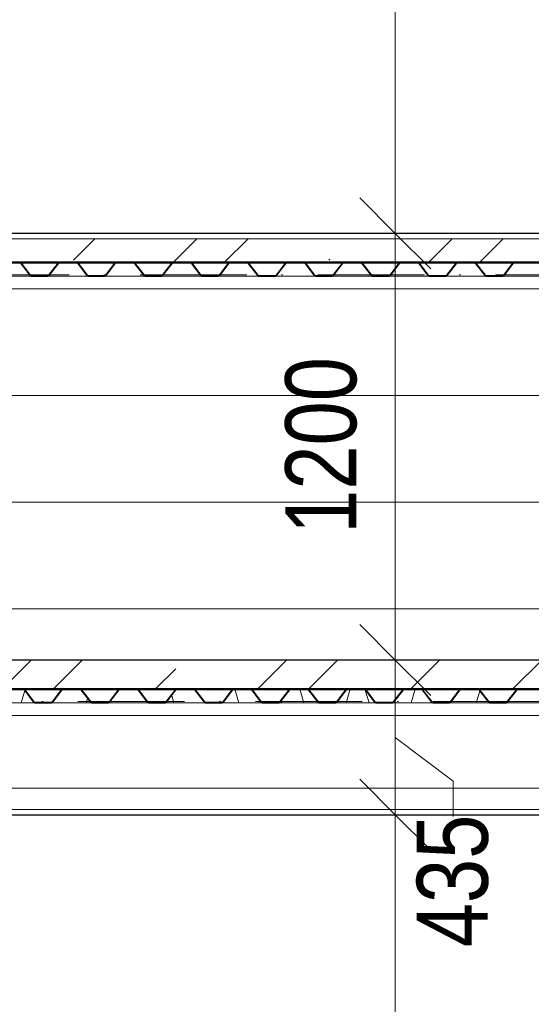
# Model space of a CAD drawing. Header units: millimetres. Extents: x 157133 to 260102, y -21587 to 34582.
# Tile 52 of 65: x 216911 to 218351, y 5832 to 8601. Entities that reach past the tile are written whole.
import ezdxf

# ---------------------------------------------------------------- set-up
doc = ezdxf.new("R2010")
doc.units = ezdxf.units.MM
doc.linetypes.add('Tečkovaná 1_5mm', pattern=[150, 0, -150])
doc.linetypes.add('Čerchovaná 3mm', pattern=[500, 300, -100, 0, -100])
for name, color, linetype, lineweight in [('CA_KOTY', 3, 'Continuous', 9), ('CA_KOTY-100', 3, 'Continuous', 9), ('CA_NEVHRA1', 3, 'Čerchovaná 3mm', 13), ('CA_PODLAHA', 1, 'Continuous', 25), ('CA_PODLAHA25', 7, 'Continuous', 13), ('CA_POHHRA18', 9, 'Tečkovaná 1_5mm', 9), ('CA_POHHRA25', 7, 'Continuous', 13), ('CA_REZY', 1, 'Continuous', 25), ('CA_SRAFY', 9, 'Continuous', 25), ('CA_ZARIZPRED', 8, 'Continuous', 13)]:
    doc.layers.add(name, color=color, linetype=linetype, lineweight=lineweight)
doc.styles.add('Arial_4', font='arial.ttf', dxfattribs={"width": 0.8, "height": 200})
doc.dimstyles.new('HP_Přímá_-_2_mm_Ariel_1-100_vnitřní', dxfattribs={"dimscale": 304.8, "dimtxt": 204.05188, "dimasz": 0.656168, "dimexe": 0, "dimexo": 0.0625, "dimgap": 0.164042, "dimtad": 1, "dimdec": 0, "dimzin": 0, "dimdsep": 46, "dimtxsty": 'Arial_4', "dimblk1": 'OBLIQUE', "dimblk2": 'OBLIQUE', "dimsah": 1, "dimcen": 0.09, "dimazin": 0, "dimtfac": 1, "dimtdec": 4, "dimtix": 1, "dimtmove": 1, "dimatfit": 3, "dimfxl": 0, "dimfxlon": 1, "dimtvp": 1, "dimtolj": 1, "dimtzin": 0, "dimarcsym": 2})
doc.dimstyles.new('HP_Přímá_-_2_mm_Ariel_1-100_vnitřní_1', dxfattribs={"dimscale": 304.8, "dimtxt": 204.05188, "dimasz": 0.656168, "dimexe": 0, "dimexo": 0.0625, "dimgap": 0.164042, "dimtad": 1, "dimdec": 0, "dimzin": 0, "dimdsep": 46, "dimtxsty": 'Arial_4', "dimblk1": 'OBLIQUE', "dimblk2": 'OBLIQUE', "dimsah": 1, "dimcen": 0.09, "dimazin": 0, "dimtfac": 1, "dimtdec": 4, "dimtix": 1, "dimtmove": 0, "dimatfit": 3, "dimfxl": 0, "dimfxlon": 1, "dimtvp": 1, "dimtolj": 1, "dimtzin": 0, "dimarcsym": 2})
pattern_1 = [(45, (222234.7, 6344.4), (-359.21, 359.21), []), (45, (222378.4, 6344.4), (-359.21, 359.21), []), (45, (222665.77, 6344.4), (-215.526, 502.894), [203.2, -101.6, 3.353, -98.247])]

# ---------------------------------------------------------------- blocks, each defined once
blk = doc.blocks.new('ocelová kce final - 11542_003_OK-HALA_TaO-2_ET_AciS_2025-05-29_upr_dwg-2597525-Řez 3 - vestavek V7')
at = {"layer": 'CA_REZY'}
for p, q in [((173760, 8000), (161780, 8000)), ((161780, 7919), (173760, 7919)), ((163056.1, 7919), (162943.9, 7919)), ((162946.2, 7916.7), (162972.9, 7881.6)), ((162947.1, 7917.4), (162973.8, 7882.3)), ((162973.8, 7882.3), (162947.1, 7917.4)), ((163026.2, 7882.3), (163052.9, 7917.4)), ((163052.9, 7917.4), (163026.2, 7882.3)), ((163027.1, 7881.6), (163053.8, 7916.7)), ((163103.8, 7919), (163056.2, 7919)), ((163056.2, 7917.9), (163103.8, 7917.9)), ((163216.1, 7919), (163103.9, 7919)), ((163106.2, 7916.7), (163132.9, 7881.6)), ((163107.1, 7917.4), (163133.8, 7882.3)), ((163133.8, 7882.3), (163107.1, 7917.4)), ((163186.2, 7882.3), (163212.9, 7917.4)), ((163212.9, 7917.4), (163186.2, 7882.3)), ((163187.1, 7881.6), (163213.8, 7916.7)), ((163263.8, 7919), (163216.2, 7919)), ((163216.2, 7917.9), (163263.8, 7917.9)), ((163376.1, 7919), (163263.9, 7919)), ((163266.2, 7916.7), (163292.9, 7881.6)), ((163267.1, 7917.4), (163293.8, 7882.3)), ((163293.8, 7882.3), (163267.1, 7917.4)), ((163346.2, 7882.3), (163372.9, 7917.4)), ((163372.9, 7917.4), (163346.2, 7882.3)), ((163347.1, 7881.6), (163373.8, 7916.7)), ((163423.8, 7919), (163376.2, 7919)), ((163376.2, 7917.9), (163423.8, 7917.9)), ((163536.1, 7919), (163423.9, 7919)), ((163426.2, 7916.7), (163452.9, 7881.6)), ((163427.1, 7917.4), (163453.8, 7882.3)), ((163453.8, 7882.3), (163427.1, 7917.4)), ((163506.2, 7882.3), (163532.9, 7917.4)), ((163532.9, 7917.4), (163506.2, 7882.3)), ((163507.1, 7881.6), (163533.8, 7916.7)), ((163583.8, 7919), (163536.2, 7919)), ((163536.2, 7917.9), (163583.8, 7917.9)), ((163696.1, 7919), (163583.9, 7919)), ((163586.2, 7916.7), (163612.9, 7881.6)), ((163587.1, 7917.4), (163613.8, 7882.3)), ((163613.8, 7882.3), (163587.1, 7917.4)), ((163666.2, 7882.3), (163692.9, 7917.4)), ((163692.9, 7917.4), (163666.2, 7882.3)), ((163667.1, 7881.6), (163693.8, 7916.7)), ((163740, 7919), (163696.2, 7919)), ((163696.2, 7917.9), (163740, 7917.9)), ((163743.8, 7919), (163700, 7919)), ((163700, 7919), (163700, 7917.9)), ((163700, 7917.9), (163743.8, 7917.9)), ((163740, 7917.9), (163740, 7919)), ((163856.1, 7919), (163743.9, 7919)), ((163746.2, 7916.7), (163772.9, 7881.6)), ((163747.1, 7917.4), (163773.8, 7882.3)), ((163773.8, 7882.3), (163747.1, 7917.4)), ((163826.2, 7882.3), (163852.9, 7917.4)), ((163852.9, 7917.4), (163826.2, 7882.3)), ((163827.1, 7881.6), (163853.8, 7916.7)), ((163903.8, 7919), (163856.2, 7919)), ((163856.2, 7917.9), (163903.8, 7917.9)), ((164016.1, 7919), (163903.9, 7919)), ((163906.2, 7916.7), (163932.9, 7881.6)), ((163907.1, 7917.4), (163933.8, 7882.3)), ((163933.8, 7882.3), (163907.1, 7917.4)), ((163986.2, 7882.3), (164012.9, 7917.4)), ((164012.9, 7917.4), (163986.2, 7882.3)), ((163987.1, 7881.6), (164013.8, 7916.7)), ((164063.8, 7919), (164016.2, 7919)), ((164016.2, 7917.9), (164063.8, 7917.9)), ((164176.1, 7919), (164063.9, 7919)), ((164066.2, 7916.7), (164092.9, 7881.6)), ((164067.1, 7917.4), (164093.8, 7882.3)), ((164093.8, 7882.3), (164067.1, 7917.4)), ((164146.2, 7882.3), (164172.9, 7917.4)), ((164172.9, 7917.4), (164146.2, 7882.3)), ((164147.1, 7881.6), (164173.8, 7916.7)), ((164223.8, 7919), (164176.2, 7919)), ((164176.2, 7917.9), (164223.8, 7917.9)), ((164336.1, 7919), (164223.9, 7919)), ((164226.2, 7916.7), (164252.9, 7881.6)), ((164227.1, 7917.4), (164253.8, 7882.3)), ((164253.8, 7882.3), (164227.1, 7917.4)), ((164306.2, 7882.3), (164332.9, 7917.4)), ((164332.9, 7917.4), (164306.2, 7882.3)), ((164307.1, 7881.6), (164333.8, 7916.7)), ((164383.8, 7919), (164336.2, 7919)), ((164336.2, 7917.9), (164383.8, 7917.9)), ((162976.2, 7881.1), (163023.8, 7881.1)), ((163023.8, 7881.1), (162976.2, 7881.1)), ((162976.2, 7880), (163023.8, 7880)), ((163136.2, 7881.1), (163183.8, 7881.1)), ((163183.8, 7881.1), (163136.2, 7881.1)), ((163136.2, 7880), (163183.8, 7880)), ((163296.2, 7881.1), (163343.8, 7881.1)), ((163343.8, 7881.1), (163296.2, 7881.1)), ((163296.2, 7880), (163343.8, 7880)), ((163456.2, 7881.1), (163503.8, 7881.1)), ((163503.8, 7881.1), (163456.2, 7881.1)), ((163456.2, 7880), (163503.8, 7880)), ((163616.2, 7881.1), (163663.8, 7881.1)), ((163663.8, 7881.1), (163616.2, 7881.1)), ((163616.2, 7880), (163663.8, 7880)), ((163776.2, 7881.1), (163823.8, 7881.1)), ((163823.8, 7881.1), (163776.2, 7881.1)), ((163776.2, 7880), (163823.8, 7880)), ((163936.2, 7881.1), (163983.8, 7881.1)), ((163983.8, 7881.1), (163936.2, 7881.1)), ((163936.2, 7880), (163983.8, 7880)), ((164096.2, 7881.1), (164143.8, 7881.1)), ((164143.8, 7881.1), (164096.2, 7881.1)), ((164096.2, 7880), (164143.8, 7880)), ((164256.2, 7881.1), (164303.8, 7881.1)), ((164303.8, 7881.1), (164256.2, 7881.1)), ((164256.2, 7880), (164303.8, 7880)), ((167759.7, 6800), (161780.3, 6800)), ((161630, 6719), (173910, 6719)), ((162953.8, 6719), (162906.2, 6719)), ((162906.2, 6717.9), (162953.8, 6717.9)), ((163066.1, 6719), (162953.9, 6719)), ((162956.2, 6716.7), (162982.9, 6681.6)), ((162957.1, 6717.4), (162983.8, 6682.3)), ((162983.8, 6682.3), (162957.1, 6717.4)), ((163036.2, 6682.3), (163062.9, 6717.4)), ((163062.9, 6717.4), (163036.2, 6682.3)), ((163037.1, 6681.6), (163063.8, 6716.7)), ((163113.8, 6719), (163066.2, 6719)), ((163066.2, 6717.9), (163113.8, 6717.9)), ((163226.1, 6719), (163113.9, 6719)), ((163116.2, 6716.7), (163142.9, 6681.6)), ((163117.1, 6717.4), (163143.8, 6682.3)), ((163143.8, 6682.3), (163117.1, 6717.4)), ((163196.2, 6682.3), (163222.9, 6717.4)), ((163222.9, 6717.4), (163196.2, 6682.3)), ((163197.1, 6681.6), (163223.8, 6716.7)), ((163273.8, 6719), (163226.2, 6719)), ((163226.2, 6717.9), (163273.8, 6717.9)), ((163386.1, 6719), (163273.9, 6719)), ((163276.2, 6716.7), (163302.9, 6681.6)), ((163277.1, 6717.4), (163303.8, 6682.3)), ((163303.8, 6682.3), (163277.1, 6717.4)), ((163356.2, 6682.3), (163382.9, 6717.4)), ((163382.9, 6717.4), (163356.2, 6682.3)), ((163357.1, 6681.6), (163383.8, 6716.7)), ((163433.8, 6719), (163386.2, 6719)), ((163386.2, 6717.9), (163433.8, 6717.9)), ((163546.1, 6719), (163433.9, 6719)), ((163436.2, 6716.7), (163462.9, 6681.6)), ((163437.1, 6717.4), (163463.8, 6682.3)), ((163463.8, 6682.3), (163437.1, 6717.4)), ((163516.2, 6682.3), (163542.9, 6717.4)), ((163542.9, 6717.4), (163516.2, 6682.3)), ((163517.1, 6681.6), (163543.8, 6716.7)), ((163590, 6719), (163546.2, 6719)), ((163546.2, 6717.9), (163590, 6717.9)), ((163593.8, 6719), (163550, 6719)), ((163550, 6719), (163550, 6717.9)), ((163550, 6717.9), (163593.8, 6717.9)), ((163590, 6717.9), (163590, 6719)), ((163706.1, 6719), (163593.9, 6719)), ((163596.2, 6716.7), (163622.9, 6681.6)), ((163597.1, 6717.4), (163623.8, 6682.3)), ((163623.8, 6682.3), (163597.1, 6717.4)), ((163676.2, 6682.3), (163702.9, 6717.4)), ((163702.9, 6717.4), (163676.2, 6682.3)), ((163677.1, 6681.6), (163703.8, 6716.7)), ((163753.8, 6719), (163706.2, 6719)), ((163706.2, 6717.9), (163753.8, 6717.9)), ((163866.1, 6719), (163753.9, 6719)), ((163756.2, 6716.7), (163782.9, 6681.6)), ((163757.1, 6717.4), (163783.8, 6682.3)), ((163783.8, 6682.3), (163757.1, 6717.4)), ((163836.2, 6682.3), (163862.9, 6717.4)), ((163862.9, 6717.4), (163836.2, 6682.3)), ((163837.1, 6681.6), (163863.8, 6716.7)), ((163913.8, 6719), (163866.2, 6719)), ((163866.2, 6717.9), (163913.8, 6717.9)), ((164026.1, 6719), (163913.9, 6719)), ((163916.2, 6716.7), (163942.9, 6681.6)), ((163917.1, 6717.4), (163943.8, 6682.3)), ((163943.8, 6682.3), (163917.1, 6717.4)), ((163996.2, 6682.3), (164022.9, 6717.4)), ((164022.9, 6717.4), (163996.2, 6682.3)), ((163997.1, 6681.6), (164023.8, 6716.7)), ((164073.8, 6719), (164026.2, 6719)), ((164026.2, 6717.9), (164073.8, 6717.9)), ((164186.1, 6719), (164073.9, 6719)), ((164076.2, 6716.7), (164102.9, 6681.6)), ((164077.1, 6717.4), (164103.8, 6682.3)), ((164103.8, 6682.3), (164077.1, 6717.4)), ((164156.2, 6682.3), (164182.9, 6717.4)), ((164182.9, 6717.4), (164156.2, 6682.3)), ((164157.1, 6681.6), (164183.8, 6716.7)), ((164233.8, 6719), (164186.2, 6719)), ((164186.2, 6717.9), (164233.8, 6717.9)), ((164346.1, 6719), (164233.9, 6719)), ((164236.2, 6716.7), (164262.9, 6681.6)), ((164237.1, 6717.4), (164263.8, 6682.3)), ((164263.8, 6682.3), (164237.1, 6717.4)), ((164316.2, 6682.3), (164342.9, 6717.4)), ((164342.9, 6717.4), (164316.2, 6682.3)), ((164317.1, 6681.6), (164343.8, 6716.7)), ((164393.8, 6719), (164346.2, 6719)), ((164346.2, 6717.9), (164393.8, 6717.9)), ((162986.2, 6681.1), (163033.8, 6681.1)), ((163033.8, 6681.1), (162986.2, 6681.1)), ((162986.2, 6680), (163033.8, 6680)), ((163146.2, 6681.1), (163193.8, 6681.1)), ((163193.8, 6681.1), (163146.2, 6681.1)), ((163146.2, 6680), (163193.8, 6680)), ((163306.2, 6681.1), (163353.8, 6681.1)), ((163353.8, 6681.1), (163306.2, 6681.1)), ((163306.2, 6680), (163353.8, 6680)), ((163466.2, 6681.1), (163513.8, 6681.1)), ((163513.8, 6681.1), (163466.2, 6681.1)), ((163466.2, 6680), (163513.8, 6680)), ((163626.2, 6681.1), (163673.8, 6681.1)), ((163673.8, 6681.1), (163626.2, 6681.1)), ((163626.2, 6680), (163673.8, 6680)), ((163786.2, 6681.1), (163833.8, 6681.1)), ((163833.8, 6681.1), (163786.2, 6681.1)), ((163786.2, 6680), (163833.8, 6680)), ((163946.2, 6681.1), (163993.8, 6681.1)), ((163993.8, 6681.1), (163946.2, 6681.1)), ((163946.2, 6680), (163993.8, 6680)), ((164106.2, 6681.1), (164153.8, 6681.1)), ((164153.8, 6681.1), (164106.2, 6681.1)), ((164106.2, 6680), (164153.8, 6680)), ((164266.2, 6681.1), (164313.8, 6681.1)), ((164313.8, 6681.1), (164266.2, 6681.1)), ((164266.2, 6680), (164313.8, 6680))]:
    blk.add_line(p, q, dxfattribs=at)
for centre, radius, start, end in [((162943.8, 7915), 4.04, 36.3452, 90), ((162943.8, 7915), 2.96, 36.1815, 90), ((162943.8, 7915), 4.04, 36.3453, 88.7247), ((163056.3, 7914.8), 4.18, 91.5924, 142.6726), ((163056.2, 7915), 4.04, 90, 143.6548), ((163056.2, 7915), 2.96, 90, 143.8185), ((163103.8, 7915), 4.04, 36.3452, 90), ((163103.8, 7915), 2.96, 36.1815, 90), ((163103.8, 7915), 4.04, 36.3453, 88.7247), ((163216.3, 7914.8), 4.18, 91.5924, 142.6726), ((163216.2, 7915), 4.04, 90, 143.6548), ((163216.2, 7915), 2.96, 90, 143.8185), ((163263.8, 7915), 4.04, 36.3452, 90), ((163263.8, 7915), 2.96, 36.1815, 90), ((163263.8, 7915), 4.04, 36.3453, 88.7247), ((163376.3, 7914.8), 4.18, 91.5924, 142.6726), ((163376.2, 7915), 4.04, 90, 143.6548), ((163376.2, 7915), 2.96, 90, 143.8185), ((163423.8, 7915), 4.04, 36.3452, 90), ((163423.8, 7915), 2.96, 36.1815, 90), ((163423.8, 7915), 4.04, 36.3453, 88.7247), ((163536.3, 7914.8), 4.18, 91.5924, 142.6726), ((163536.2, 7915), 4.04, 90, 143.6548), ((163536.2, 7915), 2.96, 90, 143.8185), ((163583.8, 7915), 4.04, 36.3452, 90), ((163583.8, 7915), 2.96, 36.1815, 90), ((163583.8, 7915), 4.04, 36.3453, 88.7247), ((163696.3, 7914.8), 4.18, 91.5924, 142.6726), ((163696.2, 7915), 4.04, 90, 143.6548), ((163696.2, 7915), 2.96, 90, 143.8185), ((163743.8, 7915), 4.04, 36.3452, 90), ((163743.8, 7915), 2.96, 36.1815, 90), ((163743.8, 7915), 4.04, 36.3453, 88.7247), ((163856.3, 7914.8), 4.18, 91.5924, 142.6726), ((163856.2, 7915), 4.04, 90, 143.6548), ((163856.2, 7915), 2.96, 90, 143.8185), ((163903.8, 7915), 4.04, 36.3452, 90), ((163903.8, 7915), 2.96, 36.1815, 90), ((163903.8, 7915), 4.04, 36.3453, 88.7247), ((164016.3, 7914.8), 4.18, 91.5924, 142.6726), ((164016.2, 7915), 4.04, 90, 143.6548), ((164016.2, 7915), 2.96, 90, 143.8185), ((164063.8, 7915), 4.04, 36.3452, 90), ((164063.8, 7915), 2.96, 36.1815, 90), ((164063.8, 7915), 4.04, 36.3453, 88.7247), ((164176.3, 7914.8), 4.18, 91.5924, 142.6726), ((164176.2, 7915), 4.04, 90, 143.6548), ((164176.2, 7915), 2.96, 90, 143.8185), ((164223.8, 7915), 4.04, 36.3452, 90), ((164223.8, 7915), 2.96, 36.1815, 90), ((164223.8, 7915), 4.04, 36.3453, 88.7247), ((164336.3, 7914.8), 4.18, 91.5924, 142.6726), ((164336.2, 7915), 4.04, 90, 143.6548), ((164336.2, 7915), 2.96, 90, 143.8185), ((164383.8, 7915), 4.04, 36.3452, 90), ((164383.8, 7915), 2.96, 36.1815, 90), ((162976.2, 7884), 4.04, 216.3452, 270), ((162976.3, 7884.2), 3.09, 217.3274, 268.8539), ((162976.2, 7884), 2.96, 216.1815, 270), ((163023.8, 7884), 2.96, 270, 323.8187), ((163023.8, 7884), 2.96, 270, 323.8185), ((163023.8, 7884), 4.04, 270, 323.6548), ((163136.2, 7884), 4.04, 216.3452, 270), ((163136.3, 7884.2), 3.09, 217.3274, 268.8539), ((163136.2, 7884), 2.96, 216.1815, 270), ((163183.8, 7884), 2.96, 270, 323.8187), ((163183.8, 7884), 2.96, 270, 323.8185), ((163183.8, 7884), 4.04, 270, 323.6548), ((163296.2, 7884), 4.04, 216.3452, 270), ((163296.3, 7884.2), 3.09, 217.3274, 268.8539), ((163296.2, 7884), 2.96, 216.1815, 270), ((163343.8, 7884), 2.96, 270, 323.8187), ((163343.8, 7884), 2.96, 270, 323.8185), ((163343.8, 7884), 4.04, 270, 323.6548), ((163456.2, 7884), 4.04, 216.3452, 270), ((163456.3, 7884.2), 3.09, 217.3274, 268.8539), ((163456.2, 7884), 2.96, 216.1815, 270), ((163503.8, 7884), 2.96, 270, 323.8187), ((163503.8, 7884), 2.96, 270, 323.8185), ((163503.8, 7884), 4.04, 270, 323.6548), ((163616.2, 7884), 4.04, 216.3452, 270), ((163616.3, 7884.2), 3.09, 217.3274, 268.8539), ((163616.2, 7884), 2.96, 216.1815, 270), ((163663.8, 7884), 2.96, 270, 323.8187), ((163663.8, 7884), 2.96, 270, 323.8185), ((163663.8, 7884), 4.04, 270, 323.6548), ((163776.2, 7884), 4.04, 216.3452, 270), ((163776.3, 7884.2), 3.09, 217.3274, 268.8539), ((163776.2, 7884), 2.96, 216.1815, 270), ((163823.8, 7884), 2.96, 270, 323.8187), ((163823.8, 7884), 2.96, 270, 323.8185), ((163823.8, 7884), 4.04, 270, 323.6548), ((163936.2, 7884), 4.04, 216.3452, 270), ((163936.3, 7884.2), 3.09, 217.3274, 268.8539), ((163936.2, 7884), 2.96, 216.1815, 270), ((163983.8, 7884), 2.96, 270, 323.8187), ((163983.8, 7884), 2.96, 270, 323.8185), ((163983.8, 7884), 4.04, 270, 323.6548), ((164096.2, 7884), 4.04, 216.3452, 270), ((164096.3, 7884.2), 3.09, 217.3274, 268.8539), ((164096.2, 7884), 2.96, 216.1815, 270), ((164143.8, 7884), 2.96, 270, 323.8187), ((164143.8, 7884), 2.96, 270, 323.8185), ((164143.8, 7884), 4.04, 270, 323.6548), ((164256.2, 7884), 4.04, 216.3452, 270), ((164256.3, 7884.2), 3.09, 217.3274, 268.8539), ((164256.2, 7884), 2.96, 216.1815, 270), ((164303.8, 7884), 2.96, 270, 323.8187), ((164303.8, 7884), 2.96, 270, 323.8185), ((164303.8, 7884), 4.04, 270, 323.6548), ((162953.8, 6715), 4.04, 36.3452, 90), ((162953.8, 6715), 2.96, 36.1815, 90), ((162953.8, 6715), 4.04, 36.3453, 88.7247), ((163066.3, 6714.8), 4.18, 91.5924, 142.6726), ((163066.2, 6715), 4.04, 90, 143.6548), ((163066.2, 6715), 2.96, 90, 143.8185), ((163113.8, 6715), 4.04, 36.3452, 90), ((163113.8, 6715), 2.96, 36.1815, 90), ((163113.8, 6715), 4.04, 36.3453, 88.7247), ((163226.3, 6714.8), 4.18, 91.5924, 142.6726), ((163226.2, 6715), 4.04, 90, 143.6548), ((163226.2, 6715), 2.96, 90, 143.8185), ((163273.8, 6715), 4.04, 36.3452, 90), ((163273.8, 6715), 2.96, 36.1815, 90), ((163273.8, 6715), 4.04, 36.3453, 88.7247), ((163386.3, 6714.8), 4.18, 91.5924, 142.6726), ((163386.2, 6715), 4.04, 90, 143.6548), ((163386.2, 6715), 2.96, 90, 143.8185), ((163433.8, 6715), 4.04, 36.3452, 90), ((163433.8, 6715), 2.96, 36.1815, 90), ((163433.8, 6715), 4.04, 36.3453, 88.7247), ((163546.3, 6714.8), 4.18, 91.5924, 142.6726), ((163546.2, 6715), 4.04, 90, 143.6548), ((163546.2, 6715), 2.96, 90, 143.8185), ((163593.8, 6715), 4.04, 36.3452, 90), ((163593.8, 6715), 2.96, 36.1815, 90), ((163593.8, 6715), 4.04, 36.3453, 88.7247), ((163706.3, 6714.8), 4.18, 91.5924, 142.6726), ((163706.2, 6715), 4.04, 90, 143.6548), ((163706.2, 6715), 2.96, 90, 143.8185), ((163753.8, 6715), 4.04, 36.3452, 90), ((163753.8, 6715), 2.96, 36.1815, 90), ((163753.8, 6715), 4.04, 36.3453, 88.7247), ((163866.3, 6714.8), 4.18, 91.5924, 142.6726), ((163866.2, 6715), 4.04, 90, 143.6548), ((163866.2, 6715), 2.96, 90, 143.8185), ((163913.8, 6715), 4.04, 36.3452, 90), ((163913.8, 6715), 2.96, 36.1815, 90), ((163913.8, 6715), 4.04, 36.3453, 88.7247), ((164026.3, 6714.8), 4.18, 91.5924, 142.6726), ((164026.2, 6715), 4.04, 90, 143.6548), ((164026.2, 6715), 2.96, 90, 143.8185), ((164073.8, 6715), 4.04, 36.3452, 90), ((164073.8, 6715), 2.96, 36.1815, 90), ((164073.8, 6715), 4.04, 36.3453, 88.7247), ((164186.3, 6714.8), 4.18, 91.5924, 142.6726), ((164186.2, 6715), 4.04, 90, 143.6548), ((164186.2, 6715), 2.96, 90, 143.8185), ((164233.8, 6715), 4.04, 36.3452, 90), ((164233.8, 6715), 2.96, 36.1815, 90), ((164233.8, 6715), 4.04, 36.3453, 88.7247), ((164346.3, 6714.8), 4.18, 91.5924, 142.6726), ((164346.2, 6715), 4.04, 90, 143.6548), ((164346.2, 6715), 2.96, 90, 143.8185), ((162986.2, 6684), 4.04, 216.3452, 270), ((162986.3, 6684.2), 3.09, 217.3274, 268.8539), ((162986.2, 6684), 2.96, 216.1815, 270), ((163033.8, 6684), 2.96, 270, 323.8187), ((163033.8, 6684), 2.96, 270, 323.8185), ((163033.8, 6684), 4.04, 270, 323.6548), ((163146.2, 6684), 4.04, 216.3452, 270), ((163146.3, 6684.2), 3.09, 217.3274, 268.8539), ((163146.2, 6684), 2.96, 216.1815, 270), ((163193.8, 6684), 2.96, 270, 323.8187), ((163193.8, 6684), 2.96, 270, 323.8185), ((163193.8, 6684), 4.04, 270, 323.6548), ((163306.2, 6684), 4.04, 216.3452, 270), ((163306.3, 6684.2), 3.09, 217.3274, 268.8539), ((163306.2, 6684), 2.96, 216.1815, 270), ((163353.8, 6684), 2.96, 270, 323.8187), ((163353.8, 6684), 2.96, 270, 323.8185), ((163353.8, 6684), 4.04, 270, 323.6548), ((163466.2, 6684), 4.04, 216.3452, 270), ((163466.3, 6684.2), 3.09, 217.3274, 268.8539), ((163466.2, 6684), 2.96, 216.1815, 270), ((163513.8, 6684), 2.96, 270, 323.8187), ((163513.8, 6684), 2.96, 270, 323.8185), ((163513.8, 6684), 4.04, 270, 323.6548), ((163626.2, 6684), 4.04, 216.3452, 270), ((163626.3, 6684.2), 3.09, 217.3274, 268.8539), ((163626.2, 6684), 2.96, 216.1815, 270), ((163673.8, 6684), 2.96, 270, 323.8187), ((163673.8, 6684), 2.96, 270, 323.8185), ((163673.8, 6684), 4.04, 270, 323.6548), ((163786.2, 6684), 4.04, 216.3452, 270), ((163786.3, 6684.2), 3.09, 217.3274, 268.8539), ((163786.2, 6684), 2.96, 216.1815, 270), ((163833.8, 6684), 2.96, 270, 323.8187), ((163833.8, 6684), 2.96, 270, 323.8185), ((163833.8, 6684), 4.04, 270, 323.6548), ((163946.2, 6684), 4.04, 216.3452, 270), ((163946.3, 6684.2), 3.09, 217.3274, 268.8539), ((163946.2, 6684), 2.96, 216.1815, 270), ((163993.8, 6684), 2.96, 270, 323.8187), ((163993.8, 6684), 2.96, 270, 323.8185), ((163993.8, 6684), 4.04, 270, 323.6548), ((164106.2, 6684), 4.04, 216.3452, 270), ((164106.3, 6684.2), 3.09, 217.3274, 268.8539), ((164106.2, 6684), 2.96, 216.1815, 270), ((164153.8, 6684), 2.96, 270, 323.8187), ((164153.8, 6684), 2.96, 270, 323.8185), ((164153.8, 6684), 4.04, 270, 323.6548), ((164266.2, 6684), 4.04, 216.3452, 270), ((164266.3, 6684.2), 3.09, 217.3274, 268.8539), ((164266.2, 6684), 2.96, 216.1815, 270), ((164313.8, 6684), 2.96, 270, 323.8187), ((164313.8, 6684), 2.96, 270, 323.8185), ((164313.8, 6684), 4.04, 270, 323.6548)]:
    blk.add_arc(centre, radius, start, end, dxfattribs=at)
blk = doc.blocks.new('ocelová kce final - ocelová kce final-2597615-Řez 3 - vestavek V7')
blk.add_blockref('ocelová kce final - 11542_003_OK-HALA_TaO-2_ET_AciS_2025-05-29_upr_dwg-2597525-Řez 3 - vestavek V7', (0, 0))
blk = doc.blocks.new('DIMBLOCK63-Řez 3 - vestavek V7')
at = {"layer": 'CA_KOTY-100'}
for p, q in [((217967.6, 10600), (217867.6, 10700)), ((217967.6, 10600), (217967.6, 8000)), ((217967.6, 10600), (218067.6, 10500)), ((217967.6, 10600), (217967.6, 10600)), ((217967.6, 10600), (217967.6, 10600)), ((217967.6, 8000), (217867.6, 8100)), ((217967.6, 8000), (218067.6, 7900)), ((217967.6, 8000), (217967.6, 8000)), ((217967.6, 8000), (217967.6, 8000))]:
    blk.add_line(p, q, dxfattribs=at)
at = {"layer": 'CA_KOTY-100', "color": 0, "insert": (217657.9, 9055.1), "char_height": 200, "width": 587.669, "attachment_point": 1, "rotation": 90, "line_spacing_factor": 0.941778, "style": 'Arial_4'}
blk.add_mtext('2600', dxfattribs=at)
blk = doc.blocks.new('_Oblique')
at = {"color": 0, "linetype": 'ByBlock', "lineweight": -2}
blk.add_line((-0.5, -0.5), (0.5, 0.5), dxfattribs=at)
blk = doc.blocks.new('DIMBLOCK64-Řez 3 - vestavek V7')
at = {"layer": 'CA_KOTY-100'}
for p, q in [((217967.6, 8000), (217867.6, 8100)), ((217967.6, 8000), (217967.6, 6800)), ((217967.6, 8000), (218067.6, 7900)), ((217967.6, 8000), (217967.6, 8000)), ((217967.6, 8000), (217967.6, 8000)), ((217967.6, 6800), (217867.6, 6900)), ((217967.6, 6800), (218067.6, 6700)), ((217967.6, 6800), (217967.6, 6800)), ((217967.6, 6800), (217967.6, 6800))]:
    blk.add_line(p, q, dxfattribs=at)
at = {"layer": 'CA_KOTY-100', "color": 0, "insert": (217657.9, 7155.1), "char_height": 200, "width": 587.669, "attachment_point": 1, "rotation": 90, "line_spacing_factor": 0.941778, "style": 'Arial_4'}
blk.add_mtext('1200', dxfattribs=at)
blk = doc.blocks.new('DIMBLOCK65-Řez 3 - vestavek V7')
at = {"layer": 'CA_KOTY-100'}
for p, q in [((217967.6, 6800), (217867.6, 6900)), ((217967.6, 6800), (217967.6, 6365)), ((217967.6, 6800), (218067.6, 6700)), ((217967.6, 6800), (217967.6, 6800)), ((217967.6, 6800), (217967.6, 6800)), ((218130.8, 6459.8), (217967.6, 6582.5)), ((217967.6, 6365), (217867.6, 6465)), ((218130.8, 6359.8), (218130.8, 6459.8)), ((217967.6, 6365), (218067.6, 6265)), ((217967.6, 6365), (217967.6, 6365)), ((217967.6, 6365), (217967.6, 6365))]:
    blk.add_line(p, q, dxfattribs=at)
at = {"layer": 'CA_KOTY-100', "color": 0, "insert": (218028.1, 5992.5), "char_height": 200, "width": 440.752, "attachment_point": 1, "rotation": 90, "line_spacing_factor": 0.941778, "style": 'Arial_4'}
blk.add_mtext('435', dxfattribs=at)
blk = doc.blocks.new('DIMBLOCK66-Řez 3 - vestavek V7')
at = {"layer": 'CA_KOTY-100'}
for p, q in [((217967.6, 6365), (217867.6, 6465)), ((217967.6, 6365), (217967.6, 0)), ((217967.6, 6365), (218067.6, 6265)), ((217967.6, 6365), (217967.6, 6365)), ((217967.6, 6365), (217967.6, 6365)), ((217967.6, 0), (217867.6, 100)), ((217967.6, 0), (218067.6, -100)), ((217967.6, 0), (217967.6, 0)), ((217967.6, 0), (217967.6, 0))]:
    blk.add_line(p, q, dxfattribs=at)
at = {"layer": 'CA_KOTY-100', "color": 0, "insert": (217657.9, 2937.6), "char_height": 200, "width": 587.669, "attachment_point": 1, "rotation": 90, "line_spacing_factor": 0.941778, "style": 'Arial_4'}
blk.add_mtext('6365', dxfattribs=at)

msp = doc.modelspace()

# ---------------------------------------------------------------- hatches: boundary and pattern name
at = {"layer": 'CA_POHHRA25', "lineweight": 9}
h = msp.add_hatch(dxfattribs=at)
h.set_pattern_fill('FP_38', color=256, style=0, pattern_type=2)
h.set_pattern_definition([(0, (222234.72, 6344.4), (0, 300), [])])
h.paths.add_polyline_path([(219228.9, 6380), (221572.7, 6380), (221572.7, 6680), (221592.9, 6681.1), (221586.7, 6685.5), (221560.5, 6718.5), (221560.5, 6717.9), (221509.7, 6717.4), (221510.5, 6716.7), (221482.9, 6682.3), (221480.5, 6680), (221432.9, 6681.1), (221429.7, 6681.6), (221400.5, 6718.5), (221400.5, 6717.9), (221349.7, 6717.4), (221350.5, 6716.7), (221322.9, 6682.3), (221320.5, 6680), (221272.9, 6681.1), (221269.7, 6681.6), (221240.5, 6718.5), (221240.5, 6717.9), (221189.7, 6717.4), (221190.5, 6716.7), (221162.9, 6682.3), (221160.5, 6680), (221112.9, 6681.1), (221109.7, 6681.6), (221080.5, 6718.5), (221080.5, 6717.9), (221029.7, 6717.4), (221030.5, 6716.7), (221002.9, 6682.3), (221000.5, 6680), (220952.9, 6681.1), (220949.7, 6681.6), (220920.5, 6718.5), (220920.5, 6717.9), (220869.7, 6717.4), (220870.5, 6716.7), (220842.9, 6682.3), (220840.5, 6680), (220792.9, 6681.1), (220789.7, 6681.6), (220760.5, 6718.5), (220760.5, 6717.9), (220709.7, 6717.4), (220710.5, 6716.7), (220682.9, 6682.3), (220680.5, 6680), (220632.9, 6681.1), (220629.7, 6681.6), (220600.5, 6718.5), (220600.5, 6717.9), (220549.7, 6717.4), (220550.5, 6716.7), (220522.9, 6682.3), (220520.5, 6680), (220472.9, 6681.1), (220469.7, 6681.6), (220440.5, 6718.5), (220440.5, 6717.9), (220389.7, 6717.4), (220390.5, 6716.7), (220362.9, 6682.3), (220360.5, 6680), (220312.9, 6681.1), (220309.7, 6681.6), (220280.5, 6718.5), (220280.5, 6717.9), (220229.7, 6717.4), (220230.5, 6716.7), (220202.9, 6682.3), (220200.5, 6680), (220152.9, 6681.1), (220149.7, 6681.6), (220120.5, 6718.5), (220120.5, 6717.9), (220069.7, 6717.4), (220070.5, 6716.7), (220042.9, 6682.3), (220040.5, 6680), (219992.9, 6681.1), (219989.7, 6681.6), (219960.5, 6718.5), (219960.5, 6717.9), (219909.7, 6717.4), (219910.5, 6716.7), (219882.9, 6682.3), (219880.5, 6680), (219832.9, 6681.1), (219829.7, 6681.6), (219800.5, 6718.5), (219800.5, 6717.9), (219749.7, 6717.4), (219750.5, 6716.7), (219722.9, 6682.3), (219720.5, 6680), (219672.9, 6681.1), (219669.7, 6681.6), (219640.5, 6718.5), (219640.5, 6717.9), (219589.7, 6717.4), (219590.5, 6716.7), (219562.9, 6682.3), (219560.5, 6680), (219512.9, 6681.1), (219509.7, 6681.6), (219480.5, 6718.5), (219480.5, 6717.9), (219429.7, 6717.4), (219430.5, 6716.7), (219402.9, 6682.3), (219400.5, 6680), (219352.9, 6681.1), (219349.7, 6681.6), (219320.5, 6718.5), (219320.5, 6717.9), (219269.7, 6717.4), (219270.5, 6716.7), (219242.9, 6682.3), (219240.5, 6680), (219192.9, 6681.1), (219189.7, 6681.6), (219160.5, 6718.5), (219160.5, 6717.9), (219109.7, 6717.4), (219110.5, 6716.7), (219082.9, 6682.3), (219080.5, 6680), (219032.9, 6681.1), (219029.7, 6681.6), (219000.5, 6718.5), (219000.5, 6717.9), (218949.7, 6717.4), (218950.5, 6716.7), (218922.9, 6682.3), (218920.5, 6680), (218872.9, 6681.1), (218869.7, 6681.6), (218840.5, 6718.5), (218840.5, 6717.9), (218789.7, 6717.4), (218790.5, 6716.7), (218762.9, 6682.3), (218760.5, 6680), (218712.9, 6681.1), (218709.7, 6681.6), (218680.5, 6718.5), (218680.5, 6717.9), (218629.7, 6717.4), (218630.5, 6716.7), (218602.9, 6682.3), (218600.5, 6680), (218552.9, 6681.1), (218549.7, 6681.6), (218520.5, 6718.5), (218520.5, 6717.9), (218469.7, 6717.4), (218470.5, 6716.7), (218442.9, 6682.3), (218440.5, 6680), (218392.9, 6681.1), (218389.7, 6681.6), (218360.5, 6718.5), (218360.5, 6717.9), (218309.7, 6717.4), (218310.5, 6716.7), (218282.9, 6682.3), (218280.5, 6680), (218232.9, 6681.1), (218229.7, 6681.6), (218200.5, 6718.5), (218200.5, 6717.9), (218149.7, 6717.4), (218150.5, 6716.7), (218122.9, 6682.3), (218120.5, 6680), (218072.9, 6681.1), (218069.7, 6681.6), (218040.5, 6718.5), (218040.5, 6717.9), (217989.7, 6717.4), (217990.5, 6716.7), (217962.9, 6682.3), (217960.5, 6680), (217912.9, 6681.1), (217909.7, 6681.6), (217880.5, 6718.5), (217880.5, 6717.9), (217829.7, 6717.4), (217830.5, 6716.7), (217802.9, 6682.3), (217800.5, 6680), (217752.9, 6681.1), (217749.7, 6681.6), (217720.5, 6718.5), (217720.5, 6717.9), (217669.7, 6717.4), (217670.5, 6716.7), (217642.9, 6682.3), (217640.5, 6680), (217592.9, 6681.1), (217589.7, 6681.6), (217560.5, 6718.5), (217560.5, 6717.9), (217509.7, 6717.4), (217510.5, 6716.7), (217482.9, 6682.3), (217480.5, 6680), (217432.9, 6681.1), (217429.7, 6681.6), (217400.5, 6718.5), (217400.5, 6717.9), (217349.7, 6717.4), (217350.5, 6716.7), (217322.9, 6682.3), (217320.5, 6680), (217272.9, 6681.1), (217267.5, 6684.4), (217240.5, 6718.5), (217240.5, 6717.9), (217189.7, 6717.4), (217190.5, 6716.7), (217162.9, 6682.3), (217160.5, 6680), (217112.9, 6681.1), (217109.7, 6681.6), (217080.5, 6718.5), (217080.5, 6717.9), (217029.7, 6717.4), (217030.5, 6716.7), (217002.9, 6682.3), (217000.5, 6680), (216952.9, 6681.1), (216949.7, 6681.6), (216920.5, 6718.5), (216920.5, 6717.9), (216869.7, 6717.4), (216870.5, 6716.7), (216842.9, 6682.3), (216840.5, 6680), (216792.9, 6681.1), (216789.7, 6681.6), (216760.5, 6718.5), (216760.5, 6717.9), (216709.7, 6717.4), (216710.5, 6716.7), (216682.9, 6682.3), (216680.5, 6680), (216632.9, 6681.1), (216629.7, 6681.6), (216600.5, 6718.5), (216600.5, 6717.9), (216549.7, 6717.4), (216550.5, 6716.7), (216522.9, 6682.3), (216518.9, 6680), (216472.9, 6681.1), (216469.7, 6681.6), (216440.5, 6718.5), (216440.5, 6717.9), (216389.7, 6717.4), (216390.5, 6716.7), (216362.9, 6682.3), (216360.5, 6680), (216312.9, 6681.1), (216309.7, 6681.6), (216280.5, 6718.5), (216280.5, 6717.9), (216229.7, 6717.4), (216230.5, 6716.7), (216202.9, 6682.3), (216200.5, 6680), (216152.9, 6681.1), (216149.7, 6681.6), (216120.5, 6718.5), (216120.5, 6717.9), (216069.7, 6717.4), (216070.5, 6716.7), (216042.9, 6682.3), (216040.5, 6680), (215992.9, 6681.1), (215989.7, 6681.6), (215960.5, 6718.5), (215960.5, 6717.9), (215909.7, 6717.4), (215910.5, 6716.7), (215882.9, 6682.3), (215880.5, 6680), (215886.7, 6680), (215886.7, 6661), (215769.2, 6661), (215755.7, 6657.4), (215745.9, 6647.5), (215742.2, 6634), (215742.2, 6426), (215745.9, 6412.5), (215755.7, 6402.6), (215769.2, 6399), (215886.7, 6399), (215886.7, 6380), (219192.9, 6380)])
h.paths.add_polyline_path([(221900.7, 6380), (223868.2, 6380), (223868.2, 6680), (223832.9, 6681.1), (223829.7, 6681.6), (223800.5, 6718.5), (223800.5, 6717.9), (223749.7, 6717.4), (223750.5, 6716.7), (223722.9, 6682.3), (223720.5, 6680), (223672.9, 6681.1), (223669.7, 6681.6), (223640.5, 6718.5), (223640.5, 6717.9), (223589.7, 6717.4), (223590.5, 6716.7), (223562.9, 6682.3), (223560.5, 6680), (223512.9, 6681.1), (223509.7, 6681.6), (223480.5, 6718.5), (223480.5, 6717.9), (223429.7, 6717.4), (223430.5, 6716.7), (223402.9, 6682.3), (223400.5, 6680), (223352.9, 6681.1), (223349.7, 6681.6), (223320.5, 6718.5), (223320.5, 6717.9), (223269.7, 6717.4), (223270.5, 6716.7), (223242.9, 6682.3), (223240.5, 6680), (223192.9, 6681.1), (223189.7, 6681.6), (223160.5, 6718.5), (223160.5, 6717.9), (223109.7, 6717.4), (223110.5, 6716.7), (223082.9, 6682.3), (223080.5, 6680), (223032.9, 6681.1), (223029.7, 6681.6), (223000.5, 6718.5), (223000.5, 6717.9), (222949.7, 6717.4), (222950.5, 6716.7), (222922.9, 6682.3), (222920.5, 6680), (222872.9, 6681.1), (222869.7, 6681.6), (222840.5, 6718.5), (222840.5, 6717.9), (222789.7, 6717.4), (222790.5, 6716.7), (222762.9, 6682.3), (222760.5, 6680), (222712.9, 6681.1), (222709.7, 6681.6), (222680.5, 6718.5), (222680.5, 6717.9), (222629.7, 6717.4), (222630.5, 6716.7), (222602.9, 6682.3), (222600.5, 6680), (222552.9, 6681.1), (222549.7, 6681.6), (222520.5, 6718.5), (222520.5, 6717.9), (222469.7, 6717.4), (222470.5, 6716.7), (222442.9, 6682.3), (222440.5, 6680), (222392.9, 6681.1), (222389.7, 6681.6), (222360.5, 6718.5), (222360.5, 6717.9), (222309.7, 6717.4), (222310.5, 6716.7), (222282.9, 6682.3), (222280.5, 6680), (222232.9, 6681.1), (222229.7, 6681.6), (222200.5, 6718.5), (222200.5, 6717.9), (222149.7, 6717.4), (222150.5, 6716.7), (222122.9, 6682.3), (222120.5, 6680), (222072.9, 6681.1), (222069.7, 6681.6), (222040.5, 6718.5), (222040.5, 6717.9), (221989.7, 6717.4), (221990.5, 6716.7), (221962.9, 6682.3), (221960.5, 6680), (221912.9, 6681.1), (221909.7, 6681.6), (221880.5, 6718.5), (221880.5, 6717.9), (221829.7, 6717.4), (221830.5, 6716.7), (221802.9, 6682.3), (221800.5, 6680), (221900.7, 6680), (221900.7, 6399)])
h.paths.add_polyline_path([(215586.7, 6399), (215704.2, 6399), (215719.1, 6404), (215727.6, 6412.5), (215731.2, 6426), (215731.2, 6634), (215727.6, 6647.5), (215717.7, 6657.4), (215704.2, 6661), (215586.7, 6661), (215586.7, 6402.6)])
h.paths.add_polyline_path([(221704.2, 6399), (221717.7, 6402.6), (221727.6, 6412.5), (221731.2, 6426), (221731.2, 6634), (221727.6, 6647.5), (221717.7, 6657.4), (221704.2, 6661), (221586.7, 6661), (221586.7, 6399), (221692.6, 6399)])
h.paths.add_polyline_path([(215769.2, 6680), (215832.9, 6681.1), (215829.7, 6681.6), (215800.5, 6718.5), (215800.5, 6717.9), (215749.7, 6717.4), (215750.5, 6716.7), (215722.9, 6682.3), (215720.5, 6680), (215749.7, 6680)])
h.paths.add_polyline_path([(221640.5, 6680), (221752.9, 6681.1), (221749.7, 6681.6), (221720.5, 6718.5), (221720.5, 6717.9), (221669.7, 6717.4), (221670.5, 6716.7), (221642.9, 6682.3), (221640.5, 6681.1)])
h.paths.add_polyline_path([(215643.8, 6680), (215672.9, 6681.1), (215669.7, 6681.6), (215640.5, 6718.5), (215640.5, 6717.9), (215596.7, 6717.4), (215596.7, 6680)])
h.paths.add_polyline_path([(215752.2, 6781.2), (215807.7, 6781.2), (215806.7, 6798.4), (215749.6, 6799.2), (215747, 6800), (221723.9, 6799.2), (221721.2, 6798.4), (221665.7, 6798.4), (221666.7, 6781.2), (221807.7, 6781.2), (221806.7, 6798.4), (221749.6, 6799.2), (221747, 6800), (223868.2, 6800), (223868.2, 7880), (221900.7, 7880), (221900.7, 7580), (221572.7, 7580), (221572.7, 7880), (215886.7, 7880), (215886.7, 7861), (215769.2, 7861), (215755.7, 7857.4), (215745.9, 7847.5), (215742.2, 7834), (215742.2, 7626), (215745.9, 7612.5), (215755.7, 7602.6), (215769.2, 7599), (215886.7, 7599), (215886.7, 7580), (215586.7, 7580), (215586.7, 6800), (215723.9, 6799.2), (215721.2, 6798.4), (215665.7, 6798.4), (215666.7, 6781.2), (215747, 6781.2)])
h.paths.add_polyline_path([(215666.7, 6782.4), (215666.7, 6797.2), (215723.9, 6797.5), (215728.7, 6800.4), (215732, 6805.5), (215733.2, 6811.9), (215732.9, 6928.3), (215730.6, 6934.2), (215726.4, 6938.3), (215721.2, 6939.7), (215666.7, 6939.7), (215666.7, 6954.5), (215806.7, 6954.5), (215806.7, 6939.7), (215749.6, 6939.4), (215744.8, 6936.5), (215741.4, 6931.4), (215740.2, 6925), (215740.5, 6808.6), (215742.9, 6802.7), (215747.6, 6798.4), (215752.2, 6797.2), (215806.7, 6797.2), (215806.7, 6782.4), (215721.2, 6782.4)])
h.paths.add_polyline_path([(221666.7, 6782.4), (221666.7, 6797.2), (221723.9, 6797.5), (221728.7, 6800.4), (221732, 6805.5), (221733.2, 6811.9), (221732.9, 6928.3), (221730.6, 6934.2), (221726.4, 6938.3), (221721.2, 6939.7), (221666.7, 6939.7), (221666.7, 6954.5), (221806.7, 6954.5), (221806.7, 6939.7), (221749.6, 6939.4), (221744.8, 6936.5), (221741.4, 6931.4), (221740.2, 6925), (221740.5, 6808.6), (221742.9, 6802.7), (221747.6, 6798.4), (221752.2, 6797.2), (221806.7, 6797.2), (221806.7, 6782.4), (221692.6, 6782.4)])
h.paths.add_polyline_path([(221692.6, 7599), (221704.2, 7599), (221717.7, 7602.6), (221727.6, 7612.5), (221731.2, 7626), (221731.2, 7834), (221727.6, 7847.5), (221717.7, 7857.4), (221704.2, 7861), (221586.7, 7861), (221586.7, 7599)])
h.paths.add_polyline_path([(215586.7, 7599), (215704.2, 7599), (215717.7, 7602.6), (215727.6, 7612.5), (215731.2, 7626), (215731.2, 7834), (215727.6, 7847.5), (215717.7, 7857.4), (215704.2, 7861), (215586.7, 7861), (215586.7, 7602.6)])
at = {"layer": 'CA_SRAFY', "lineweight": 9}
h = msp.add_hatch(dxfattribs=at)
h.set_pattern_fill('FP_33', color=256, style=0, pattern_type=2)
h.set_pattern_definition(pattern_1)
h.paths.add_polyline_path([(220337.6, 7920), (225024.2, 7920), (225024.2, 7985), (215749.2, 7985), (215749.2, 7920), (220276, 7920)])
h = msp.add_hatch(dxfattribs=at)
h.set_pattern_fill('FP_33', color=256, style=0, pattern_type=2)
h.set_pattern_definition(pattern_1)
h.paths.add_polyline_path([(220460.8, 6720), (225024.2, 6720), (225024.2, 6800), (215574.2, 6800), (215574.2, 6720), (220337.6, 6720)])

# ---------------------------------------------------------------- linework, layer by layer
at = {"layer": 'CA_NEVHRA1'}
for p, q in [((215749.2, 7884), (225024.2, 7884)), ((215574.2, 6684), (225024.2, 6684))]:
    msp.add_line(p, q, dxfattribs=at)
at = {"layer": 'CA_PODLAHA'}
for p, q in [((227724.2, 8000), (215749.2, 8000)), ((215574.2, 6365), (227886.7, 6365))]:
    msp.add_line(p, q, dxfattribs=at)
at = {"layer": 'CA_PODLAHA25'}
for p, q in [((225024.2, 7985), (215749.2, 7985)), ((225024.2, 7920), (215749.2, 7920)), ((225141.8, 7880), (215749.2, 7880)), ((227886.7, 6800), (215574.2, 6800)), ((225024.2, 6720), (215574.2, 6720)), ((216914.7, 6680), (216925, 6714.1)), ((217516.3, 6718), (217527.7, 6680)), ((217699.4, 6717.9), (217710.7, 6680)), ((217829.7, 6680), (217841.1, 6717.9)), ((217882.2, 6718.6), (217893.7, 6680)), ((218012.7, 6680), (218024.1, 6717.9)), ((218195.7, 6680), (218205.7, 6713.1)), ((225024.2, 6680), (215574.2, 6680)), ((217097.7, 6680), (217101.5, 6692.4)), ((217161.3, 6681.5), (217161.7, 6680)), ((217338.5, 6700.9), (217344.7, 6680)), ((217646.7, 6680), (217649.5, 6689.1)), ((227886.7, 6440), (215574.2, 6440)), ((227886.7, 6380), (215574.2, 6380))]:
    msp.add_line(p, q, dxfattribs=at)
at = {"layer": 'CA_POHHRA18', "linetype": 'Continuous'}
for p, q in [((215749.2, 7916), (225024.2, 7916)), ((215574.2, 6716), (225024.2, 6716))]:
    msp.add_line(p, q, dxfattribs=at)
at = {"layer": 'CA_POHHRA25'}
for p, q in [((218430.5, 7880), (216350.5, 7880)), ((215586.7, 6380), (227886.7, 6380))]:
    msp.add_line(p, q, dxfattribs=at)

# ---------------------------------------------------------------- block references
at = {"layer": 'CA_ZARIZPRED'}
msp.add_blockref('ocelová kce final - ocelová kce final-2597615-Řez 3 - vestavek V7', (53966.7, 0), dxfattribs=at)

# ---------------------------------------------------------------- dimensions: what is measured, and where the dimension line sits
at = {"layer": 'CA_KOTY'}
for base, p1, p2, override, picture, middle in [((217967.6, 8000), (217967.6, 10600), (217967.6, 8000), {"dimpost": '<>', "dimfxl": 2600}, 'DIMBLOCK63-Řez 3 - vestavek V7', (217815.4, 9300)), ((217967.6, 6800), (217967.6, 8000), (217967.6, 6800), {"dimpost": '<>', "dimfxl": 1200}, 'DIMBLOCK64-Řez 3 - vestavek V7', (217815.4, 7400)), ((217967.6, 0), (217967.6, 6365), (217967.6, 0), {"dimpost": '<>', "dimfxl": 6365}, 'DIMBLOCK66-Řez 3 - vestavek V7', (217815.4, 3182.5))]:
    dim = msp.add_linear_dim(base=base, p1=p1, p2=p2, angle=90, dimstyle='HP_Přímá_-_2_mm_Ariel_1-100_vnitřní_1', override=override, dxfattribs=at)
    dim.commit()
    dim.dimension.update_dxf_attribs({"geometry": picture, "text_midpoint": middle})
dim = msp.add_linear_dim(base=(217967.6, 6365), p1=(217967.6, 6800), p2=(217967.6, 6365), angle=90, dimstyle='HP_Přímá_-_2_mm_Ariel_1-100_vnitřní', override={"dimpost": '<>', "dimfxl": 435}, dxfattribs=at)
dim.commit()
dim.dimension.update_dxf_attribs({"geometry": 'DIMBLOCK65-Řez 3 - vestavek V7', "text_midpoint": (218161.5, 6212.9), "dimtype": 160, "text_rotation": 90})

doc.saveas('drawing.dxf')
